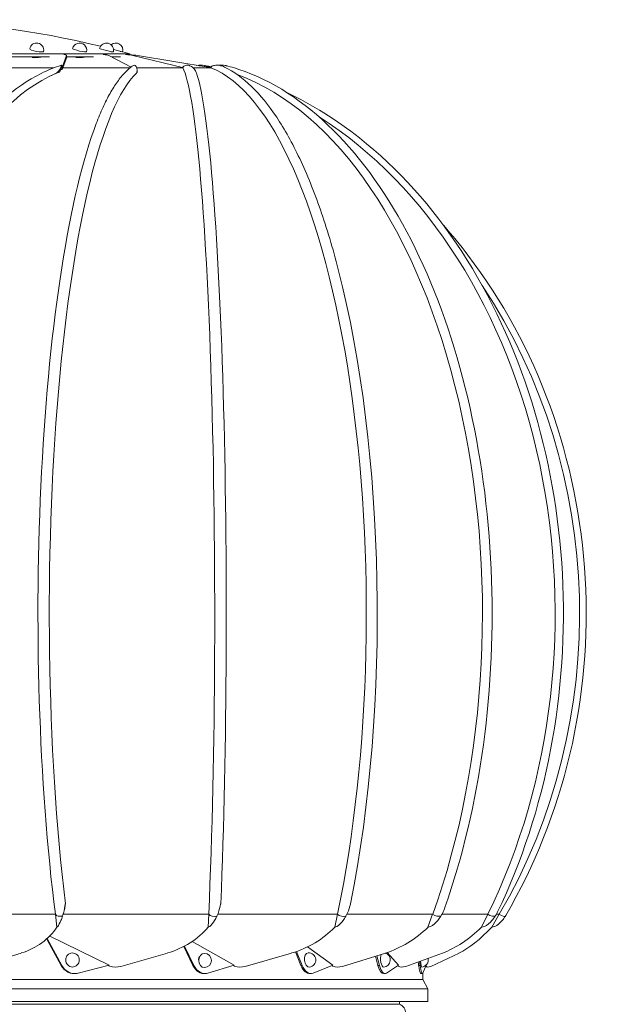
# Model space of a CAD drawing. Header units: millimetres. Extents: x -8040 to 8760, y -10081 to -7111.
# Tile 12 of 21: x 5488 to 5516, y -7702 to -7656. Entities that reach past the tile are written whole.
import ezdxf

# ---------------------------------------------------------------- set-up
doc = ezdxf.new("R2010")
doc.units = ezdxf.units.MM
doc.layers.add('PG_WYPOSAŻENIE', color=1, linetype='Continuous', lineweight=18)

# ---------------------------------------------------------------- blocks, each defined once
blk = doc.blocks.new('Darco')
at = {"extrusion": (0, 1, 0)}
for p, q in [((210.203, -854.527), (192.203, -854.527)), ((209.692, -854.39), (209.977, -854.465)), ((209.904, -854.446), (209.904, -854.446)), ((210.194, -854.56), (210.203, -854.527)), ((207.664, -854.624), (206.405, -854.624)), ((207.061, -854.624), (207.059, -854.632)), ((207.366, -854.624), (207.364, -854.633)), ((208.205, -854.627), (208.06, -855.017)), ((208.061, -854.959), (208.203, -854.578)), ((208.206, -854.625), (208.203, -854.575)), ((208.203, -854.578), (208.205, -854.627)), ((209.056, -854.624), (208.206, -854.624)), ((208.41, -854.624), (208.409, -854.627)), ((208.718, -854.624), (208.714, -854.639)), ((210.246, -854.943), (209.536, -854.578)), ((209.912, -854.624), (209.626, -854.624)), ((211.877, -854.959), (210.302, -854.578)), ((212.748, -854.959), (210.448, -854.578)), ((207.8, -854.968), (205.49, -854.968)), ((208.036, -854.951), (208.034, -854.901)), ((210.214, -854.968), (208.079, -854.968)), ((211.881, -854.968), (210.424, -854.968)), ((210.435, -855.099), (210.433, -855.029)), ((211.881, -854.968), (211.877, -854.959)), ((212.77, -854.968), (212.212, -854.968)), ((212.758, -854.949), (212.406, -854.903)), ((212.77, -854.968), (212.748, -854.959)), ((207.845, -881.78), (202.741, -881.78)), ((207.897, -882.187), (207.845, -881.78)), ((208.095, -881.767), (208.086, -881.798)), ((212.707, -881.78), (208.091, -881.78)), ((212.689, -882.187), (212.707, -881.78)), ((216.784, -881.78), (212.988, -881.78)), ((216.699, -882.187), (216.784, -881.78)), ((219.8, -881.78), (217.082, -881.78)), ((219.652, -882.187), (219.8, -881.78)), ((221.549, -881.78), (220.093, -881.78)), ((221.349, -882.187), (221.549, -881.78)), ((221.673, -882.187), (221.911, -881.78)), ((221.911, -881.78), (221.818, -881.78)), ((208.053, -883.401), (207.589, -882.546)), ((207.59, -882.588), (208.033, -883.405)), ((207.666, -882.473), (209.548, -883.395)), ((211.912, -882.802), (212.205, -883.405)), ((212.236, -883.401), (211.938, -882.788)), ((212.182, -882.642), (213.514, -883.395)), ((215.839, -882.811), (216.641, -883.395)), ((205.387, -883.431), (206.763, -883.007)), ((209.922, -883.431), (211.395, -883.007)), ((213.863, -883.431), (215.332, -883.007)), ((215.455, -882.968), (215.628, -883.405)), ((215.668, -883.401), (215.491, -882.956)), ((216.941, -883.431), (218.306, -883.007)), ((217.984, -883.107), (218.067, -883.405)), ((218.114, -883.401), (218.027, -883.093)), ((218.358, -882.99), (218.716, -883.395)), ((218.946, -883.431), (220.115, -883.007)), ((219.743, -883.431), (220.635, -883.007)), ((208.033, -883.405), (208.053, -883.401)), ((209.548, -883.395), (208.566, -883.645)), ((209.523, -883.402), (209.559, -883.42)), ((209.559, -883.42), (209.572, -883.424)), ((212.205, -883.405), (212.236, -883.401)), ((213.514, -883.395), (212.68, -883.645)), ((213.49, -883.403), (213.52, -883.42)), ((213.52, -883.42), (213.531, -883.424)), ((215.628, -883.405), (215.668, -883.401)), ((216.641, -883.395), (216.012, -883.645)), ((216.62, -883.404), (216.642, -883.42)), ((216.642, -883.42), (216.651, -883.424)), ((218.067, -883.405), (218.114, -883.401)), ((218.716, -883.395), (218.335, -883.645)), ((218.712, -883.42), (218.698, -883.407)), ((218.7, -883.406), (218.712, -883.42)), ((218.712, -883.42), (218.718, -883.424)), ((219.341, -883.288), (219.357, -883.405)), ((219.355, -883.385), (219.352, -883.385)), ((219.357, -883.405), (219.407, -883.401)), ((219.407, -883.401), (219.388, -883.271)), ((219.597, -883.395), (219.491, -883.645)), ((219.585, -883.424), (219.607, -883.44)), ((219.588, -883.42), (219.587, -883.419)), ((219.592, -883.424), (219.587, -883.42)), ((219.588, -883.418), (219.588, -883.42)), ((219.588, -883.42), (219.592, -883.424)), ((219.595, -883.387), (219.597, -883.395)), ((219.361, -883.844), (182.913, -883.844)), ((208.526, -883.653), (208.546, -883.649)), ((212.601, -883.659), (212.632, -883.655)), ((215.923, -883.661), (215.963, -883.657)), ((218.254, -883.661), (218.3, -883.657)), ((219.493, -883.844), (219.361, -883.844)), ((219.43, -883.661), (219.479, -883.657)), ((219.493, -883.844), (219.493, -883.638)), ((219.493, -883.844), (219.643, -884.144)), ((219.51, -884.144), (182.763, -884.144)), ((219.643, -884.144), (219.51, -884.144)), ((219.643, -884.144), (219.643, -884.544)), ((219.51, -884.544), (182.763, -884.544)), ((218.748, -884.632), (183.658, -884.632)), ((218.748, -884.544), (218.748, -884.632)), ((219.643, -884.544), (219.51, -884.544))]:
    blk.add_line(p, q, dxfattribs=at)
for centre, radius, start, end in [((202.175, -883.454), 30.02, 76.3134, 88.5136), ((207.253, -854.408), 0.225, 349.5396, 169.5396), ((208.613, -854.408), 0.225, 347.2587, 167.2587), ((209.467, -854.408), 0.225, 345.8451, 165.8451), ((209.759, -854.408), 0.225, 345.3669, 130.3772), ((202.175, -883.454), 30.02, 74.4882, 75.0806), ((208.379, -883.228), 0.225, 281.4489, 101.4489), ((212.567, -883.243), 0.225, 270.2603, 90.2603), ((215.873, -883.228), 0.225, 275.7005, 95.7005), ((218.234, -883.228), 0.225, 274.9223, 74.8047), ((219.436, -883.228), 0.225, 274.6056, 13.8033), ((218.648, -884.915), 0.3, 289.4712, 70.5288)]:
    blk.add_arc(centre, radius, start, end)
for centre, major_axis, ratio, start_param, end_param in [((207.253, -854.408), (0.221, -0.041), 0.178635, 3.141593, 6.283185), ((207.704, -854.602), (0.499, 0.027), 0.109348, 6.235661, 6.901607), ((208.613, -854.408), (0.219, -0.05), 0.126314, 3.141593, 6.283185), ((209.467, -854.408), (0.218, -0.055), 0.065385, 3.141593, 6.283185), ((209.048, -854.602), (0.5, 0.012), 0.119548, 0.215816, 0.881762), ((209.858, -854.602), (0.5, -0.004), 0.121601, 0.479542, 1.145488), ((210.079, -854.602), (0.5, -0.02), 0.115368, 0.743134, 1.336032), ((207.254, -854.627), (-0.16, -0.009), 0.109348, 0.433743, 2.826662), ((207.706, -854.652), (0.499, 0.027), 0.109348, 6.235661, 6.283185), ((208.614, -854.627), (-0.16, -0.004), 0.119548, 0.697083, 3.090001), ((209.297, -872.254), (0, -17.416), 0.441506, 3.326566, 5.268273), ((211.036, -872.254), (0, -17.416), 0.194234, 3.326566, 5.268273), ((209.255, -872.254), (0, -17.396), 0.441506, 3.307238, 3.355418), ((209, -872.254), (0, -17.366), 0.441506, 3.264591, 3.271016), ((208.046, -855.09), (0.005, -0.206), 0.110731, 2.253109, 2.539425), ((208.995, -872.254), (0.834, -17.366), 0.051431, 3.261297, 3.262122), ((212.086, -855.09), (-0.205, 0.138), 0.747692, 6.043205, 6.329521), ((212.063, -855.047), (-0.176, -0.095), 0.990364, 5.08635, 5.372665), ((211.74, -872.254), (0, -17.416), 0.066274, 0.992028, 3.01942), ((212.106, -872.254), (0, -17.416), 0.066274, 1.014912, 2.95662), ((213.052, -855.09), (-0.333, 0.077), 0.575156, 5.694121, 5.980437), ((212.94, -855.047), (-0.071, -0.187), 0.939593, 4.358331, 4.644646), ((212.086, -872.254), (0, -17.416), 0.322266, 0.992028, 3.01942), ((211.69, -872.254), (0, -17.416), 0.556296, 0.992028, 2.942123), ((210.677, -872.254), (0, -17.416), 0.194234, 3.612491, 5.291157), ((210.579, -872.254), (0, -17.416), 0.752415, 0.992028, 2.697958), ((212.433, -872.254), (0, -17.416), 0.322266, 1.014912, 2.246898), ((208.829, -872.254), (0, -17.416), 0.897258, 0.992028, 2.210052), ((208.038, -881.736), (-0.198, -0.025), 0.536576, 0.179259, 1.681329), ((212.885, -881.736), (-0.2, 0.009), 0.54579, 0.490693, 1.992763), ((216.936, -881.736), (-0.196, 0.041), 0.517811, 0.797749, 2.299819), ((219.915, -881.736), (-0.188, 0.068), 0.454543, 1.086062, 2.588133), ((221.619, -881.736), (-0.179, 0.088), 0.360299, 1.349873, 2.851944), ((221.932, -881.736), (-0.173, 0.101), 0.241501, 1.591571, 3.093641), ((205.706, -881.03), (2.396, -0.712), 0.821194, 5.394569, 6.044859), ((210.66, -881.03), (2.487, 0.252), 0.835297, 4.926418, 5.576708), ((214.97, -881.03), (2.242, 1.106), 0.792475, 4.490554, 5.140843), ((218.342, -881.03), (1.904, 1.621), 0.695648, 4.161532, 4.811821), ((220.545, -881.03), (-1.639, -1.888), 0.551413, 0.781455, 1.431745), ((221.431, -881.03), (-1.472, -2.021), 0.369601, 0.597788, 1.248078), ((208.379, -883.228), (0.045, -0.221), 0.915746, 3.141593, 6.283185), ((212.511, -883.228), (0.02, -0.159), 0.782629, 4.181552, 4.775912), ((212.567, -883.243), (0.001, -0.225), 0.79351, 3.141593, 6.283185), ((212.511, -883.228), (0.02, -0.159), 0.782629, 3.702805, 4.181552), ((215.873, -883.228), (0.022, -0.224), 0.596177, 3.141593, 6.283185), ((218.234, -883.228), (0.019, -0.224), 0.369097, 3.756033, 6.283185), ((208.427, -883.163), (-0.099, 0.49), 0.915746, 1.893698, 3.141593), ((208.447, -883.159), (-0.099, 0.49), 0.915746, 1.893698, 3.18609), ((209.775, -883.036), (0.497, 0.05), 0.835297, 4.207581, 4.926418), ((212.537, -883.163), (-0.064, 0.496), 0.782629, 1.976322, 3.141593), ((212.568, -883.159), (-0.064, 0.496), 0.782629, 1.976322, 3.268714), ((213.79, -883.036), (-0.448, -0.221), 0.792475, 0.630124, 1.348961), ((215.874, -883.163), (-0.05, 0.498), 0.596177, 2.017633, 3.141593), ((215.914, -883.159), (-0.05, 0.498), 0.596177, 2.017633, 3.310025), ((216.948, -883.036), (-0.381, -0.324), 0.695648, 0.301102, 1.019939), ((218.211, -883.163), (-0.043, 0.498), 0.369097, 2.045298, 3.141593), ((218.257, -883.159), (-0.043, 0.498), 0.369097, 2.045298, 3.33769), ((219.032, -883.036), (-0.328, -0.378), 0.551413, 0.062617, 0.781455), ((219.389, -883.163), (-0.04, 0.498), 0.116863, 2.067661, 3.141593), ((219.439, -883.159), (-0.04, 0.498), 0.116863, 2.067661, 3.360053), ((219.436, -883.228), (0.018, -0.224), 0.116863, 4.855942, 6.283185), ((219.902, -883.036), (-0.294, -0.404), 0.369601, 6.162136, 6.880973)]:
    blk.add_ellipse(centre, major_axis=major_axis, ratio=ratio, start_param=start_param, end_param=end_param)
for points in [[(209.894, -854.443), (209.894, -854.443), (209.894, -854.443), (209.894, -854.443)], [(212.628, -854.905), (212.622, -854.903), (212.617, -854.902), (212.611, -854.901)], [(212.776, -854.934), (212.727, -854.924), (212.678, -854.914), (212.628, -854.905)], [(213.203, -854.943), (213.166, -854.925), (213.129, -854.911), (213.09, -854.901)], [(213.315, -854.914), (213.297, -854.909), (213.279, -854.905), (213.261, -854.901)], [(208.141, -881.592), (208.13, -881.638), (208.115, -881.701), (208.095, -881.767)], [(208.163, -881.444), (208.158, -881.495), (208.15, -881.544), (208.141, -881.592)], [(222.103, -881.839), (222.107, -881.832), (222.112, -881.825), (222.116, -881.818)], [(212.422, -883.109), (212.423, -883.108), (212.424, -883.107), (212.425, -883.106)]]:
    blk.add_open_spline(points, degree=3)
for points, knots in [([(202.533, -881.792), (202.08, -880.222), (201.74, -878.488), (201.321, -874.871), (201.241, -872.989), (201.348, -869.263), (201.534, -867.42), (202.156, -863.957), (202.591, -862.338), (203.67, -859.483), (204.313, -858.248), (205.754, -856.29), (206.552, -855.567), (207.607, -855.039), (207.823, -854.952), (208.041, -854.885)], [4.133621, 4.133621, 4.133621, 4.133621, 4.455737, 4.455737, 4.777191, 4.777191, 5.09851, 5.09851, 5.420157, 5.420157, 5.742716, 5.742716, 6.066074, 6.066074, 6.147932, 6.147932, 6.147932, 6.147932]), ([(207.882, -855.135), (207.916, -855.109), (207.946, -855.071), (208.011, -854.972), (208.028, -854.924), (208.034, -854.901)], [-0.6698547, -0.6698547, -0.6698547, -0.6698547, -0.4074607, -0.4074607, 0, 0, 0, 0]), ([(207.989, -855.096), (207.981, -855.098), (207.973, -855.101), (207.941, -855.112), (207.914, -855.122), (207.882, -855.135)], [2.7787947, 2.7787947, 2.7787947, 2.7787947, 2.8727518, 2.8727518, 3.108772, 3.108772, 3.108772, 3.108772]), ([(208.036, -854.951), (208.032, -854.973), (208.016, -855.019), (207.997, -855.072), (207.993, -855.084), (207.989, -855.096)], [-1.2266889, -1.2266889, -1.2266889, -1.2266889, -0.8794646, -0.8794646, -0.7792451, -0.7792451, -0.7792451, -0.7792451]), ([(208.034, -854.901), (208.034, -854.899), (208.035, -854.897), (208.035, -854.895), (208.039, -854.885), (208.043, -854.882), (208.049, -854.895), (208.052, -854.904), (208.055, -854.92)], [-0.0437641, -0.0437641, -0.0437641, -0.0437641, 0, 0, 0, 0.2340576, 0.2340576, 0.3668933, 0.3668933, 0.3668933, 0.3668933]), ([(208.06, -855.019), (208.059, -855.016), (208.059, -855.012), (208.057, -854.992), (208.055, -854.978), (208.051, -854.954), (208.049, -854.945), (208.044, -854.935), (208.04, -854.937), (208.038, -854.944), (208.038, -854.946), (208.037, -854.949), (208.036, -854.951)], [-0.3752904, -0.3752904, -0.3752904, -0.3752904, -0.3639702, -0.3639702, -0.2942737, -0.2942737, -0.1759743, -0.1759743, 0, 0, 0, 0.0435466, 0.0435466, 0.0435466, 0.0435466]), ([(209.142, -856.733), (209.212, -856.55), (209.283, -856.379), (209.429, -856.06), (209.503, -855.912), (209.655, -855.641), (209.732, -855.518), (209.891, -855.297), (209.972, -855.198), (210.14, -855.026), (210.226, -854.953), (210.316, -854.893)], [5.8122868, 5.8122868, 5.8122868, 5.8122868, 5.8808612, 5.8808612, 5.9494356, 5.9494356, 6.01801, 6.01801, 6.0865845, 6.0865845, 6.1551589, 6.1551589, 6.1551589, 6.1551589]), ([(210.384, -854.901), (210.381, -854.899), (210.377, -854.897), (210.374, -854.895), (210.357, -854.885), (210.337, -854.882), (210.319, -854.891), (210.318, -854.892), (210.316, -854.893)], [-0.0437641, -0.0437641, -0.0437641, -0.0437641, 0, 0, 0, 0.2340576, 0.2340576, 0.2568692, 0.2568692, 0.2568692, 0.2568692]), ([(210.414, -855.135), (210.426, -855.109), (210.434, -855.071), (210.433, -854.972), (210.413, -854.924), (210.384, -854.901)], [-0.6698547, -0.6698547, -0.6698547, -0.6698547, -0.4074607, -0.4074607, 0, 0, 0, 0]), ([(210.435, -855.099), (210.435, -855.101), (210.435, -855.102), (210.433, -855.112), (210.426, -855.122), (210.414, -855.135)], [2.8237129, 2.8237129, 2.8237129, 2.8237129, 2.8727518, 2.8727518, 3.108772, 3.108772, 3.108772, 3.108772]), ([(212.108, -854.901), (212.102, -854.899), (212.095, -854.897), (212.088, -854.895), (212.052, -854.885), (212.009, -854.882), (211.954, -854.895), (211.931, -854.904), (211.911, -854.92)], [-0.0437641, -0.0437641, -0.0437641, -0.0437641, 0, 0, 0, 0.2340576, 0.2340576, 0.3668933, 0.3668933, 0.3668933, 0.3668933]), ([(212.319, -855.135), (212.309, -855.109), (212.292, -855.071), (212.226, -854.972), (212.171, -854.924), (212.108, -854.901)], [-0.6698547, -0.6698547, -0.6698547, -0.6698547, -0.4074607, -0.4074607, 0, 0, 0, 0]), ([(212.611, -854.901), (212.597, -854.899), (212.583, -854.897), (212.569, -854.895), (212.495, -854.885), (212.406, -854.882), (212.332, -854.89), (212.332, -854.89), (212.332, -854.89)], [-0.0437641, -0.0437641, -0.0437641, -0.0437641, 0, 0, 0, 0.2340576, 0.2340576, 0.2343843, 0.2343843, 0.2343843, 0.2343843]), ([(213.09, -854.901), (213.08, -854.899), (213.07, -854.897), (213.06, -854.895), (213.008, -854.885), (212.944, -854.882), (212.863, -854.895), (212.829, -854.904), (212.8, -854.92)], [-0.0437641, -0.0437641, -0.0437641, -0.0437641, 0, 0, 0, 0.2340576, 0.2340576, 0.3668933, 0.3668933, 0.3668933, 0.3668933]), ([(213.261, -854.901), (213.249, -854.899), (213.236, -854.897), (213.224, -854.895), (213.162, -854.885), (213.088, -854.882), (213.025, -854.889)], [-0.0437641, -0.0437641, -0.0437641, -0.0437641, 0, 0, 0, 0.2224738, 0.2224738, 0.2224738, 0.2224738]), ([(216.811, -861.356), (216.637, -860.683), (216.447, -860.05), (216.038, -858.876), (215.819, -858.335), (215.356, -857.355), (215.112, -856.917), (214.603, -856.153), (214.337, -855.826), (213.785, -855.293), (213.499, -855.085), (213.203, -854.943)], [5.3884907, 5.3884907, 5.3884907, 5.3884907, 5.5366288, 5.5366288, 5.6847669, 5.6847669, 5.832905, 5.832905, 5.9810431, 5.9810431, 6.1291812, 6.1291812, 6.1291812, 6.1291812]), ([(220.188, -881.567), (220.745, -879.979), (221.158, -878.233), (221.654, -874.597), (221.738, -872.71), (221.57, -868.983), (221.319, -867.144), (220.503, -863.698), (219.94, -862.092), (218.554, -859.274), (217.732, -858.063), (215.908, -856.165), (214.906, -855.476), (213.681, -855.021), (213.498, -854.963), (213.315, -854.914)], [4.149795, 4.149795, 4.149795, 4.149795, 4.471667, 4.471667, 4.79317, 4.79317, 5.114595, 5.114595, 5.436255, 5.436255, 5.75832, 5.75832, 6.079563, 6.079563, 6.135295, 6.135295, 6.135295, 6.135295]), ([(221.859, -881.701), (222.621, -880.122), (223.189, -878.382), (223.884, -874.753), (224.011, -872.865), (223.808, -869.13), (223.48, -867.284), (222.4, -863.823), (221.648, -862.207), (219.798, -859.371), (218.7, -858.15), (216.752, -856.614), (215.98, -856.131), (215.18, -855.75)], [4.142055, 4.142055, 4.142055, 4.142055, 4.463112, 4.463112, 4.7843, 4.7843, 5.105496, 5.105496, 5.426656, 5.426656, 5.747518, 5.747518, 5.939611, 5.939611, 5.939611, 5.939611]), ([(222.116, -881.818), (223.033, -880.249), (223.722, -878.516), (224.576, -874.896), (224.74, -873.009), (224.527, -869.273), (224.149, -867.424), (222.89, -863.952), (222.008, -862.33), (220.673, -860.58), (220.417, -860.268), (220.151, -859.967)], [4.134981, 4.134981, 4.134981, 4.134981, 4.455352, 4.455352, 4.775941, 4.775941, 5.096576, 5.096576, 5.417101, 5.417101, 5.489384, 5.489384, 5.489384, 5.489384]), ([(208.073, -881.839), (208.082, -881.811), (208.091, -881.782), (208.129, -881.644), (208.148, -881.539), (208.161, -881.458), (208.162, -881.451), (208.163, -881.444)], [-1.7988048, -1.7988048, -1.7988048, -1.7988048, -1.6639224, -1.6639224, -1.1874308, -1.1874308, -1.1471192, -1.1471192, -1.1471192, -1.1471192]), ([(212.963, -881.839), (212.975, -881.811), (212.988, -881.782), (213.04, -881.644), (213.067, -881.539), (213.084, -881.458), (213.085, -881.451), (213.087, -881.444)], [-1.7988048, -1.7988048, -1.7988048, -1.7988048, -1.6639224, -1.6639224, -1.1874308, -1.1874308, -1.1471192, -1.1471192, -1.1471192, -1.1471192]), ([(217.051, -881.839), (217.066, -881.811), (217.081, -881.782), (217.145, -881.644), (217.178, -881.539), (217.197, -881.458), (217.199, -881.451), (217.2, -881.444)], [-1.7988048, -1.7988048, -1.7988048, -1.7988048, -1.6639224, -1.6639224, -1.1874308, -1.1874308, -1.1471192, -1.1471192, -1.1471192, -1.1471192]), ([(220.059, -881.839), (220.076, -881.811), (220.093, -881.782), (220.142, -881.687), (220.168, -881.623), (220.188, -881.567)], [-1.7988048, -1.7988048, -1.7988048, -1.7988048, -1.6639224, -1.6639224, -1.3779678, -1.3779678, -1.3779678, -1.3779678]), ([(207.897, -882.187), (207.902, -882.187), (207.911, -882.178), (207.95, -882.13), (207.991, -882.052), (208.039, -881.937), (208.057, -881.89), (208.073, -881.839)], [0.0831173, 0.0831173, 0.0831173, 0.0831173, 0.1770313, 0.1770313, 0.4676164, 0.4676164, 0.6311726, 0.6311726, 0.6311726, 0.6311726]), ([(212.689, -882.187), (212.702, -882.187), (212.72, -882.178), (212.787, -882.13), (212.847, -882.052), (212.915, -881.937), (212.94, -881.89), (212.963, -881.839)], [0.0831173, 0.0831173, 0.0831173, 0.0831173, 0.1770313, 0.1770313, 0.4676164, 0.4676164, 0.6311726, 0.6311726, 0.6311726, 0.6311726]), ([(216.699, -882.187), (216.719, -882.187), (216.745, -882.178), (216.834, -882.13), (216.908, -882.052), (216.993, -881.937), (217.023, -881.89), (217.051, -881.839)], [0.0831173, 0.0831173, 0.0831173, 0.0831173, 0.1770313, 0.1770313, 0.4676164, 0.4676164, 0.6311726, 0.6311726, 0.6311726, 0.6311726]), ([(219.652, -882.187), (219.679, -882.187), (219.71, -882.178), (219.816, -882.13), (219.9, -882.052), (219.994, -881.937), (220.028, -881.89), (220.059, -881.839)], [0.0831173, 0.0831173, 0.0831173, 0.0831173, 0.1770313, 0.1770313, 0.4676164, 0.4676164, 0.6311726, 0.6311726, 0.6311726, 0.6311726]), ([(221.349, -882.187), (221.379, -882.187), (221.414, -882.178), (221.53, -882.13), (221.617, -882.052), (221.715, -881.937), (221.75, -881.89), (221.782, -881.839)], [0.0831173, 0.0831173, 0.0831173, 0.0831173, 0.1770313, 0.1770313, 0.4676164, 0.4676164, 0.6311726, 0.6311726, 0.6311726, 0.6311726]), ([(221.673, -882.187), (221.705, -882.187), (221.74, -882.178), (221.859, -882.13), (221.943, -882.052), (222.039, -881.937), (222.072, -881.89), (222.103, -881.839)], [0.0831173, 0.0831173, 0.0831173, 0.0831173, 0.1770313, 0.1770313, 0.4676164, 0.4676164, 0.6311726, 0.6311726, 0.6311726, 0.6311726]), ([(221.782, -881.839), (221.8, -881.811), (221.817, -881.782), (221.842, -881.735), (221.851, -881.717), (221.859, -881.701)], [-1.7988048, -1.7988048, -1.7988048, -1.7988048, -1.6639224, -1.6639224, -1.5882938, -1.5882938, -1.5882938, -1.5882938]), ([(219.357, -883.4), (219.356, -883.398), (219.355, -883.395), (219.352, -883.386), (219.35, -883.379), (219.349, -883.37)], [0.27527451, 0.27527451, 0.27527451, 0.27527451, 0.30135101, 0.30135101, 0.34228444, 0.34228444, 0.34228444, 0.34228444])]:
    blk.add_open_spline(points, degree=3, knots=knots)

msp = doc.modelspace()

# ---------------------------------------------------------------- block references
at = {"layer": 'PG_WYPOSAŻENIE', "color": 18, "true_color": 0x000000, "xscale": 1.5, "yscale": 1.5, "zscale": 1.5}
msp.add_blockref('Darco', (5178.028, -6375.405), dxfattribs=at)

doc.saveas('drawing.dxf')
